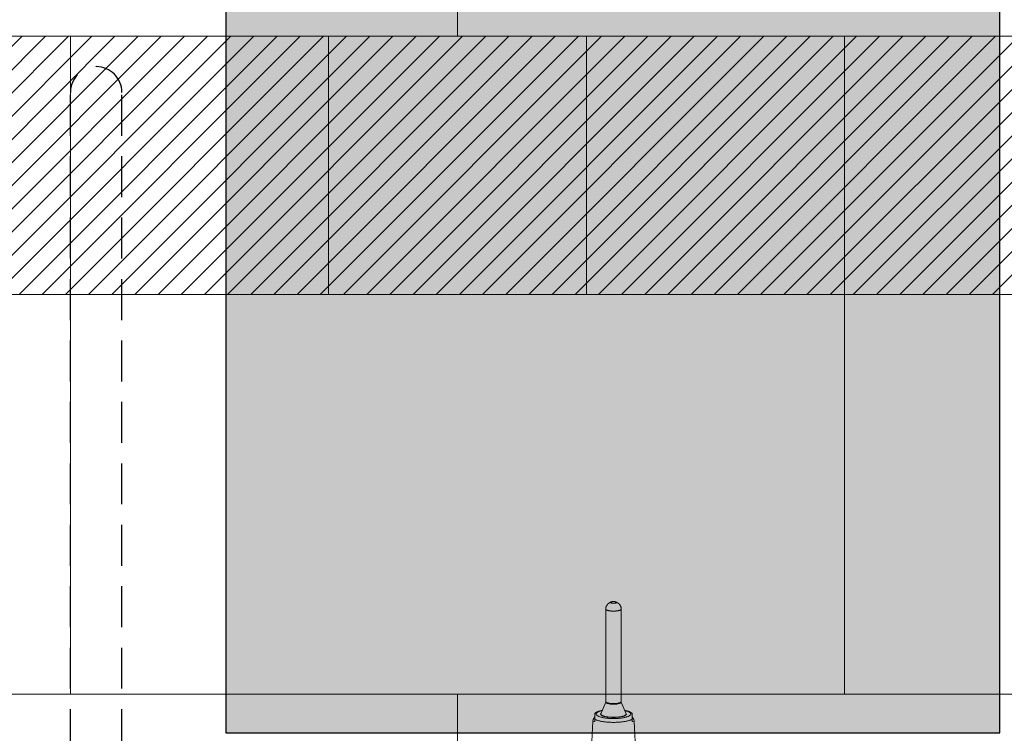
# Model space of a CAD drawing. Header units: millimetres. Extents: x 15214 to 140083, y -437840 to -79279.
# Tile 28 of 64: x 36232 to 36308, y -197916 to -197860. Entities that reach past the tile are written whole.
import ezdxf

# ---------------------------------------------------------------- set-up
doc = ezdxf.new("R2010")
doc.units = ezdxf.units.MM
doc.linetypes.add('CACHE', pattern=[9.525, 6.35, -3.175])
doc.layers.get('0').update_dxf_attribs({"lineweight": 0})
doc.layers.add('0-wypos-sanitarne', color=1, linetype='Continuous')
doc.layers.add('C-wypos-sanitarne', color=1, linetype='Continuous')
doc.layers.add('1_POSADZKA PODZIAŁY', color=151, linetype='Continuous', lineweight=0)
doc.layers.add('1_PŁYTKI KOLOR', color=7, linetype='Continuous', lineweight=0)

# ---------------------------------------------------------------- blocks, each defined once
blk = doc.blocks.new('Z$W@#9040')
at = {"linetype": 'Continuous', "lineweight": 18}
for p, q in [((546.41, 422.33), (546.41, 422.23)), ((546.41, 422.33), (546.41, 422.23)), ((546.41, 422.33), (546.41, 422.23)), ((551.21, 422.23), (551.21, 422.33)), ((551.21, 422.23), (551.21, 422.33)), ((551.21, 422.23), (551.21, 422.33)), ((542.81, 417.11), (542.81, 345.43)), ((554.81, 345.43), (554.81, 417.11)), ((542.94, 345.11), (539.11, 336.05)), ((543.03, 345.02), (543.51, 344.57)), ((554.11, 344.57), (554.59, 345.02)), ((558.5, 336.05), (554.68, 345.11)), ((539.06, 335.78), (539.06, 335.2)), ((558.56, 335.2), (558.56, 335.78)), ((532.67, 330.38), (531.41, 301.11)), ((566.21, 301.11), (564.94, 330.38))]:
    blk.add_line(p, q, dxfattribs=at)
at = {"linetype": 'Continuous', "lineweight": 18, "flags": 128}
for points in [[(548.81, 421.71), (549.08, 421.71), (549.35, 421.72), (549.61, 421.74), (549.87, 421.77), (550.1, 421.81), (550.33, 421.85), (550.53, 421.9), (550.71, 421.95), (550.86, 422.01), (550.99, 422.07), (551.09, 422.14), (551.16, 422.21), (551.2, 422.28), (551.21, 422.35), (551.18, 422.42), (551.13, 422.49), (551.04, 422.55), (550.93, 422.62), (550.79, 422.68), (550.62, 422.74), (550.43, 422.79), (550.22, 422.83), (549.99, 422.87), (549.74, 422.9), (549.48, 422.93), (549.22, 422.94), (548.94, 422.95), (548.67, 422.95), (548.4, 422.94), (548.13, 422.93), (547.87, 422.9), (547.63, 422.87), (547.4, 422.83), (547.18, 422.79), (546.99, 422.74), (546.83, 422.68), (546.68, 422.62), (546.57, 422.55), (546.49, 422.49), (546.43, 422.42), (546.41, 422.35), (546.42, 422.28), (546.46, 422.21), (546.52, 422.14), (546.62, 422.07), (546.75, 422.01), (546.91, 421.95), (547.09, 421.9), (547.29, 421.85), (547.51, 421.81), (547.75, 421.77), (548, 421.74), (548.26, 421.72), (548.53, 421.71), (548.81, 421.71)], [(551.21, 422.33), (551.19, 422.4), (551.14, 422.47), (551.07, 422.54), (550.96, 422.6), (550.83, 422.67), (550.67, 422.72), (550.48, 422.77), (550.27, 422.82), (550.05, 422.86), (549.8, 422.89), (549.55, 422.92), (549.28, 422.94), (549.01, 422.95), (548.74, 422.95), (548.47, 422.94), (548.2, 422.93), (547.94, 422.91), (547.69, 422.88), (547.45, 422.84), (547.24, 422.8), (547.04, 422.75), (546.87, 422.69), (546.72, 422.63), (546.6, 422.57), (546.5, 422.5), (546.44, 422.44), (546.41, 422.36), (546.41, 422.29), (546.44, 422.22), (546.5, 422.15), (546.6, 422.09), (546.72, 422.02), (546.87, 421.96), (547.04, 421.91), (547.24, 421.86), (547.45, 421.82), (547.69, 421.78), (547.94, 421.75), (548.2, 421.73), (548.47, 421.71), (548.74, 421.71), (549.01, 421.71), (549.28, 421.72), (549.55, 421.74), (549.8, 421.76), (550.05, 421.8), (550.27, 421.84), (550.48, 421.88), (550.67, 421.94), (550.83, 421.99), (550.96, 422.06), (551.07, 422.12), (551.14, 422.19), (551.19, 422.26), (551.21, 422.33)], [(548.81, 422.95), (548.53, 422.95), (548.26, 422.93), (548, 422.91), (547.75, 422.89), (547.51, 422.85), (547.29, 422.81), (547.09, 422.76), (546.91, 422.71), (546.75, 422.65), (546.62, 422.59), (546.52, 422.52), (546.46, 422.45), (546.42, 422.38), (546.41, 422.31), (546.43, 422.24), (546.49, 422.17), (546.57, 422.1), (546.68, 422.04), (546.83, 421.98), (546.99, 421.92), (547.18, 421.87), (547.4, 421.83), (547.63, 421.79), (547.87, 421.76), (548.13, 421.73), (548.4, 421.72), (548.67, 421.71), (548.94, 421.71), (549.22, 421.72), (549.48, 421.73), (549.74, 421.76), (549.99, 421.79), (550.22, 421.83), (550.43, 421.87), (550.62, 421.92), (550.79, 421.98), (550.93, 422.04), (551.04, 422.1), (551.13, 422.17), (551.18, 422.24), (551.21, 422.31), (551.2, 422.38), (551.16, 422.45), (551.09, 422.52), (550.99, 422.59), (550.86, 422.65), (550.71, 422.71), (550.53, 422.76), (550.33, 422.81), (550.1, 422.85), (549.87, 422.89), (549.61, 422.91), (549.35, 422.93), (549.08, 422.95), (548.81, 422.95)], [(546.41, 422.23), (546.42, 422.17), (546.46, 422.1), (546.52, 422.03), (546.62, 421.97), (546.75, 421.9), (546.91, 421.85), (547.09, 421.79), (547.29, 421.74), (547.51, 421.7), (547.75, 421.67), (548, 421.64), (548.26, 421.62), (548.53, 421.61), (548.81, 421.6)], [(546.41, 422.23), (546.41, 422.19), (546.44, 422.12), (546.5, 422.05), (546.6, 421.98), (546.72, 421.92), (546.87, 421.86), (547.04, 421.81), (547.24, 421.76), (547.45, 421.71), (547.69, 421.68), (547.94, 421.65), (548.2, 421.62), (548.47, 421.61), (548.74, 421.6), (549.01, 421.61), (549.28, 421.62), (549.55, 421.63), (549.8, 421.66), (550.05, 421.69), (550.27, 421.73), (550.48, 421.78), (550.67, 421.83), (550.83, 421.89), (550.96, 421.95), (551.07, 422.02), (551.14, 422.08), (551.19, 422.15), (551.21, 422.23), (551.21, 422.23)], [(546.41, 422.23), (546.41, 422.21), (546.43, 422.14), (546.49, 422.07), (546.57, 422), (546.68, 421.94), (546.83, 421.87), (546.99, 421.82), (547.18, 421.77), (547.4, 421.72), (547.63, 421.68), (547.87, 421.65), (548.13, 421.63), (548.4, 421.61), (548.67, 421.61), (548.94, 421.61), (549.22, 421.61), (549.48, 421.63), (549.74, 421.65), (549.99, 421.68), (550.22, 421.72), (550.43, 421.77), (550.62, 421.82), (550.79, 421.87), (550.93, 421.94), (551.04, 422), (551.13, 422.07), (551.18, 422.14), (551.21, 422.21), (551.21, 422.23)], [(548.81, 421.6), (549.08, 421.61), (549.35, 421.62), (549.61, 421.64), (549.87, 421.67), (550.1, 421.7), (550.33, 421.74), (550.53, 421.79), (550.71, 421.85), (550.86, 421.9), (550.99, 421.97), (551.09, 422.03), (551.16, 422.1), (551.2, 422.17), (551.21, 422.23)], [(554.81, 417.11), (554.79, 417), (554.75, 416.89), (554.67, 416.78), (554.56, 416.68), (554.43, 416.57), (554.27, 416.47), (554.07, 416.37), (553.85, 416.27), (553.61, 416.18), (553.34, 416.1), (553.05, 416.02), (552.74, 415.94), (552.4, 415.87), (552.05, 415.81), (551.68, 415.75), (551.3, 415.7), (550.9, 415.66), (550.5, 415.62), (550.08, 415.6), (549.66, 415.58), (549.24, 415.57), (548.81, 415.56), (548.38, 415.57), (547.95, 415.58), (547.53, 415.6), (547.12, 415.62), (546.71, 415.66), (546.31, 415.7), (545.93, 415.75), (545.56, 415.81), (545.21, 415.87), (544.88, 415.94), (544.56, 416.02), (544.27, 416.1), (544, 416.18), (543.76, 416.27), (543.54, 416.37), (543.35, 416.47), (543.19, 416.57), (543.05, 416.68), (542.94, 416.78), (542.87, 416.89), (542.82, 417), (542.81, 417.11), (542.81, 417.11)], [(554.81, 345.43), (554.79, 345.32), (554.75, 345.21), (554.67, 345.1), (554.56, 345), (554.43, 344.89), (554.27, 344.79), (554.07, 344.69), (553.85, 344.59), (553.61, 344.5), (553.34, 344.42), (553.05, 344.34), (552.74, 344.26), (552.4, 344.19), (552.05, 344.13), (551.68, 344.07), (551.3, 344.02), (550.9, 343.98), (550.5, 343.94), (550.08, 343.92), (549.66, 343.9), (549.24, 343.89), (548.81, 343.88), (548.38, 343.89), (547.95, 343.9), (547.53, 343.92), (547.12, 343.94), (546.71, 343.98), (546.31, 344.02), (545.93, 344.07), (545.56, 344.13), (545.21, 344.19), (544.88, 344.26), (544.56, 344.34), (544.27, 344.42), (544, 344.5), (543.76, 344.59), (543.54, 344.69), (543.35, 344.79), (543.19, 344.89), (543.05, 345), (542.94, 345.1), (542.87, 345.21), (542.82, 345.32), (542.81, 345.43)], [(554.68, 345.11), (554.7, 345.03), (554.71, 344.92), (554.68, 344.81), (554.63, 344.7), (554.55, 344.6), (554.43, 344.49), (554.29, 344.39), (554.12, 344.29), (553.92, 344.19), (553.69, 344.09), (553.44, 344.01), (553.16, 343.92), (552.86, 343.84), (552.55, 343.77), (552.21, 343.7), (551.85, 343.64), (551.48, 343.59), (551.09, 343.54), (550.69, 343.5), (550.28, 343.47), (549.87, 343.45), (549.45, 343.43), (549.02, 343.43), (548.59, 343.43), (548.17, 343.43), (547.75, 343.45), (547.33, 343.47), (546.92, 343.5), (546.52, 343.54), (546.14, 343.59), (545.77, 343.64), (545.41, 343.7), (545.07, 343.77), (544.75, 343.84), (544.45, 343.92), (544.18, 344.01), (543.92, 344.09), (543.7, 344.19), (543.5, 344.29), (543.33, 344.39), (543.18, 344.49), (543.07, 344.6), (542.99, 344.7), (542.93, 344.81), (542.91, 344.92), (542.92, 345.03), (542.94, 345.11)], [(554.11, 344.57), (554.06, 344.53), (553.93, 344.43), (553.76, 344.33), (553.57, 344.24), (553.35, 344.15), (553.11, 344.06), (552.84, 343.98), (552.55, 343.91), (552.24, 343.84), (551.91, 343.78), (551.56, 343.72), (551.19, 343.67), (550.82, 343.63), (550.43, 343.59), (550.03, 343.56), (549.63, 343.54), (549.22, 343.53), (548.81, 343.53), (548.4, 343.53), (547.99, 343.54), (547.58, 343.56), (547.19, 343.59), (546.8, 343.63), (546.42, 343.67), (546.06, 343.72), (545.71, 343.78), (545.38, 343.84), (545.07, 343.91), (544.78, 343.98), (544.51, 344.06), (544.26, 344.15), (544.04, 344.24), (543.85, 344.33), (543.69, 344.43), (543.55, 344.53), (543.51, 344.57)], [(540.13, 338.45), (539.97, 338.42), (539.49, 338.3), (539.04, 338.19), (538.6, 338.06), (538.19, 337.94), (537.81, 337.8), (537.45, 337.66), (537.11, 337.52), (536.81, 337.38), (536.53, 337.23), (536.27, 337.07), (536.05, 336.92), (535.85, 336.76), (535.69, 336.6), (535.55, 336.44), (535.44, 336.27), (535.37, 336.11), (535.32, 335.94), (535.31, 335.78), (535.32, 335.61), (535.37, 335.44), (535.44, 335.28), (535.55, 335.11), (535.69, 334.95), (535.85, 334.79), (536.05, 334.63), (536.27, 334.48), (536.53, 334.32), (536.81, 334.17), (537.11, 334.03), (537.45, 333.89), (537.81, 333.75), (538.19, 333.61), (538.6, 333.49), (539.04, 333.36), (539.49, 333.25), (539.97, 333.13), (540.46, 333.03), (540.98, 332.93), (541.51, 332.84), (542.06, 332.75), (542.62, 332.67), (543.2, 332.6), (543.79, 332.53), (544.39, 332.47), (545, 332.42), (545.62, 332.38), (546.25, 332.34), (546.89, 332.32), (547.52, 332.3), (548.16, 332.28), (548.81, 332.28), (549.45, 332.28), (550.09, 332.3), (550.73, 332.32), (551.36, 332.34), (551.99, 332.38), (552.61, 332.42), (553.22, 332.47), (553.83, 332.53), (554.42, 332.6), (554.99, 332.67), (555.56, 332.75), (556.11, 332.84), (556.64, 332.93), (557.15, 333.03), (557.65, 333.13), (558.12, 333.25), (558.58, 333.36), (559.01, 333.49), (559.42, 333.61), (559.81, 333.75), (560.17, 333.89), (560.5, 334.03), (560.81, 334.17), (561.09, 334.32), (561.34, 334.48), (561.57, 334.63), (561.76, 334.79), (561.93, 334.95), (562.07, 335.11), (562.17, 335.28), (562.25, 335.44), (562.29, 335.61), (562.31, 335.78), (562.31, 335.78)], [(539.36, 336.62), (539.35, 336.62), (539.18, 336.48), (539.05, 336.34), (538.94, 336.2), (538.87, 336.06), (538.82, 335.92), (538.81, 335.78), (538.82, 335.63), (538.87, 335.49), (538.94, 335.35), (539.05, 335.21), (539.18, 335.07), (539.35, 334.93), (539.54, 334.8), (539.76, 334.67), (540.01, 334.54), (540.29, 334.42), (540.59, 334.3), (540.92, 334.19), (541.27, 334.08), (541.64, 333.97), (542.03, 333.87), (542.45, 333.78), (542.88, 333.69), (543.34, 333.61), (543.81, 333.53), (544.29, 333.47), (544.79, 333.4), (545.3, 333.35), (545.82, 333.3), (546.35, 333.27), (546.89, 333.23), (547.43, 333.21), (547.98, 333.2), (548.53, 333.19), (549.08, 333.19), (549.63, 333.2), (550.18, 333.21), (550.72, 333.23), (551.26, 333.27), (551.79, 333.3), (552.31, 333.35), (552.82, 333.4), (553.32, 333.47), (553.81, 333.53), (554.28, 333.61), (554.73, 333.69), (555.16, 333.78), (555.58, 333.87), (555.98, 333.97), (556.35, 334.08), (556.7, 334.19), (557.03, 334.3), (557.33, 334.42), (557.6, 334.54), (557.85, 334.67), (558.07, 334.8), (558.27, 334.93), (558.43, 335.07), (558.57, 335.21), (558.67, 335.35), (558.75, 335.49), (558.79, 335.63), (558.81, 335.78), (558.81, 335.78)], [(558.5, 336.05), (558.54, 335.92), (558.56, 335.78), (558.54, 335.63), (558.5, 335.49), (558.42, 335.35), (558.31, 335.21), (558.18, 335.08), (558.01, 334.94), (557.82, 334.81), (557.59, 334.68), (557.34, 334.55), (557.06, 334.43), (556.76, 334.31), (556.43, 334.2), (556.08, 334.09), (555.7, 333.99), (555.3, 333.89), (554.89, 333.8), (554.45, 333.72), (553.99, 333.64), (553.52, 333.57), (553.04, 333.5), (552.54, 333.44), (552.03, 333.39), (551.51, 333.35), (550.98, 333.31), (550.44, 333.29), (549.9, 333.27), (549.35, 333.26), (548.81, 333.25), (548.26, 333.26), (547.72, 333.27), (547.17, 333.29), (546.64, 333.31), (546.11, 333.35), (545.59, 333.39), (545.08, 333.44), (544.58, 333.5), (544.09, 333.57), (543.62, 333.64), (543.17, 333.72), (542.73, 333.8), (542.31, 333.89), (541.91, 333.99), (541.54, 334.09), (541.18, 334.2), (540.86, 334.31), (540.55, 334.43), (540.27, 334.55), (540.02, 334.68), (539.8, 334.81), (539.6, 334.94), (539.44, 335.08), (539.3, 335.21), (539.2, 335.35), (539.12, 335.49), (539.07, 335.63), (539.06, 335.78), (539.07, 335.92), (539.11, 336.05)], [(562.31, 335.78), (562.29, 335.94), (562.25, 336.11), (562.17, 336.27), (562.07, 336.44), (561.93, 336.6), (561.76, 336.76), (561.57, 336.92), (561.34, 337.07), (561.09, 337.23), (560.81, 337.38), (560.5, 337.52), (560.17, 337.66), (559.81, 337.8), (559.42, 337.94), (559.01, 338.06), (558.58, 338.19), (558.12, 338.3), (557.65, 338.42), (557.49, 338.45)], [(534.31, 331.71), (534.62, 331.55), (534.95, 331.39), (535.31, 331.24), (535.7, 331.09), (536.11, 330.94), (536.55, 330.8), (537.01, 330.66), (537.49, 330.53), (538, 330.41), (538.52, 330.29), (539.07, 330.18), (539.63, 330.07), (540.21, 329.97), (540.81, 329.87), (541.42, 329.79), (542.05, 329.71), (542.69, 329.64), (543.34, 329.57), (544, 329.51), (544.67, 329.46), (545.34, 329.42), (546.03, 329.38), (546.72, 329.36), (547.41, 329.34), (548.11, 329.32), (548.81, 329.32), (549.51, 329.32), (550.2, 329.34), (550.9, 329.36), (551.59, 329.38), (552.27, 329.42), (552.95, 329.46), (553.62, 329.51), (554.28, 329.57), (554.93, 329.64), (555.57, 329.71), (556.19, 329.79), (556.81, 329.87), (557.4, 329.97), (557.98, 330.07), (558.55, 330.18), (559.09, 330.29), (559.62, 330.41), (560.12, 330.53), (560.6, 330.66), (561.06, 330.8), (561.5, 330.94), (561.91, 331.09), (562.3, 331.24), (562.66, 331.39), (563, 331.55), (563.31, 331.71)]]:
    blk.add_lwpolyline(points, dxfattribs=at)
at = {"linetype": 'Continuous', "lineweight": 18}
blk.add_arc((557.59, 335.58), 1.23, 8.88574, 57.08795, dxfattribs=at)
for centre, major_axis, start_param, end_param in [((548.16, 345.29), (15.36, 15.36), 2.547165, 3.474455), ((549.45, 345.29), (15.36, -15.36), 5.950323, 6.877613)]:
    blk.add_ellipse(centre, major_axis=major_axis, ratio=0.131542, start_param=start_param, end_param=end_param, dxfattribs=at)
for points, knots in [([(546.41, 422.31), (546.37, 422.3), (546.23, 422.25), (545.98, 422.13), (545.65, 421.96), (545.34, 421.78), (545.04, 421.57), (544.76, 421.34), (544.49, 421.09), (544.23, 420.83), (544, 420.55), (543.78, 420.25), (543.58, 419.94), (543.4, 419.62), (543.25, 419.29), (543.11, 418.93), (542.99, 418.56), (542.9, 418.16), (542.84, 417.77), (542.81, 417.42), (542.81, 417.2), (542.81, 417.11)], [0, 0, 0, 0, 0.015805, 0.069936, 0.124007, 0.178115, 0.232296, 0.28656, 0.340904, 0.395322, 0.449804, 0.504345, 0.558934, 0.613564, 0.668233, 0.722933, 0.78346, 0.843479, 0.902861, 0.961643, 1, 1, 1, 1]), ([(554.8, 417.11), (554.8, 417.19), (554.81, 417.39), (554.78, 417.72), (554.72, 418.1), (554.64, 418.47), (554.54, 418.84), (554.41, 419.19), (554.26, 419.53), (554.09, 419.85), (553.9, 420.16), (553.69, 420.46), (553.46, 420.74), (553.22, 421), (552.97, 421.24), (552.7, 421.47), (552.43, 421.67), (552.14, 421.86), (551.85, 422.03), (551.54, 422.18), (551.33, 422.27), (551.21, 422.31), (551.2, 422.32)], [0, 0, 0, 0, 0.033, 0.090475, 0.147437, 0.2039, 0.259871, 0.315362, 0.370375, 0.424913, 0.478977, 0.532562, 0.58567, 0.638294, 0.690437, 0.7421, 0.793294, 0.844043, 0.89439, 0.944418, 0.994269, 1, 1, 1, 1]), ([(540.19, 338.6), (540.03, 338.57), (539.69, 338.5), (539.18, 338.39), (538.68, 338.27), (538.18, 338.13), (537.7, 337.99), (537.24, 337.84), (536.78, 337.68), (536.34, 337.5), (535.91, 337.31), (535.5, 337.1), (535.11, 336.89), (534.76, 336.66), (534.5, 336.47), (534.35, 336.35), (534.31, 336.31)], [0, 0, 0, 0, 0.065127, 0.137011, 0.209458, 0.282574, 0.356491, 0.431366, 0.507381, 0.584733, 0.663593, 0.743994, 0.825589, 0.898498, 0.96711, 1, 1, 1, 1]), ([(534.31, 336.31), (534.31, 336.31), (534.31, 336.3), (534.31, 336.24), (534.31, 336.14), (534.31, 335.98), (534.31, 335.75), (534.31, 335.42), (534.31, 335.05), (534.31, 334.69), (534.31, 334.35), (534.31, 334.07), (534.31, 333.74), (534.31, 333.4), (534.31, 333.06), (534.31, 332.77), (534.31, 332.49), (534.31, 332.27), (534.31, 332.05), (534.31, 331.87), (534.31, 331.75), (534.31, 331.71)], [0, 0, 0, 0, 0.045267, 0.101839, 0.15912, 0.21641, 0.32003, 0.423662, 0.528141, 0.632576, 0.684422, 0.736253, 0.78924, 0.842157, 0.876845, 0.912122, 0.933411, 0.955118, 0.971784, 0.988881, 1, 1, 1, 1]), ([(563.31, 336.31), (563.23, 336.38), (563.05, 336.53), (562.74, 336.74), (562.39, 336.95), (562.01, 337.16), (561.59, 337.36), (561.15, 337.55), (560.7, 337.73), (560.23, 337.89), (559.75, 338.04), (559.25, 338.18), (558.75, 338.31), (558.23, 338.44), (557.79, 338.53), (557.51, 338.58), (557.42, 338.6)], [0, 0, 0, 0, 0.056882, 0.125781, 0.199449, 0.277034, 0.356827, 0.436761, 0.515625, 0.593126, 0.6693, 0.744304, 0.818312, 0.891487, 0.963967, 1, 1, 1, 1]), ([(563.31, 331.71), (563.31, 331.81), (563.31, 331.99), (563.31, 332.25), (563.31, 332.51), (563.31, 332.79), (563.31, 333.06), (563.31, 333.31), (563.31, 333.61), (563.31, 333.93), (563.31, 334.25), (563.31, 334.54), (563.31, 334.8), (563.31, 335.09), (563.31, 335.41), (563.31, 335.73), (563.31, 336.01), (563.31, 336.19), (563.31, 336.28), (563.31, 336.32), (563.31, 336.31), (563.31, 336.31)], [0, 0, 0, 0, 0.025547, 0.044787, 0.064576, 0.094314, 0.124832, 0.153244, 0.181671, 0.239782, 0.296333, 0.352911, 0.4102, 0.467496, 0.571129, 0.674773, 0.779264, 0.883712, 0.935564, 0.987402, 1, 1, 1, 1]), ([(534.31, 331.71), (534.31, 331.4), (534.31, 330.87), (534.31, 330.34), (534.31, 330.12)], [0, 0, 0, 0, 0.591354, 1, 1, 1, 1]), ([(563.31, 330.12), (563.31, 330.41), (563.31, 330.94), (563.31, 331.47), (563.31, 331.71)], [0, 0, 0, 0, 0.53987, 1, 1, 1, 1])]:
    blk.add_open_spline(points, degree=3, knots=knots, dxfattribs=at)
blk = doc.blocks.new('pochwyt uchylny front')
at = {"linetype": 'CACHE', "ltscale": 0.5}
for points in [[(64450.496, -195396.377), (64450.496, -195335.877)], [(64454.496, -195396.377), (64454.496, -195335.877)]]:
    blk.add_lwpolyline(points, dxfattribs=at)
for points in [[(64447.586, -195388.468), (64447.586, -195412.968), (64457.586, -195412.968), (64457.586, -195388.468), (64447.586, -195388.468)], [(64450.496, -195393.778), (64450.496, -195408.778)], [(64454.496, -195393.778), (64454.496, -195408.778)]]:
    blk.add_lwpolyline(points)
for centre in [(64449.086, -195390.718), (64456.086, -195390.718), (64449.086, -195410.718), (64456.086, -195410.718)]:
    blk.add_circle(centre, 0.402)
blk.add_arc((64452.496, -195335.877), 2, 0, 180, dxfattribs=at)
for centre, start, end in [((64452.496, -195393.778), 0, 180), ((64452.496, -195408.778), 180, 0)]:
    blk.add_arc(centre, 2, start, end)

msp = doc.modelspace()

# ---------------------------------------------------------------- hatches: boundary and pattern name
at = {"layer": '0-wypos-sanitarne'}
h = msp.add_hatch(color=256, dxfattribs=at)
h.dxf.hatch_style = 1
h.set_gradient(color1=(217, 217, 217), color2=(23, 23, 23), name='HEMISPHERICAL')
h.paths.add_polyline_path([(36247.9626, -197915.56608), (36307.9626, -197915.56608), (36307.91746, -197815.56608), (36247.91746, -197815.56608)])
at = {"layer": '1_PŁYTKI KOLOR', "true_color": 0x83c991}
h = msp.add_hatch(dxfattribs=at)
h.set_pattern_fill('ANSI31', color=113, scale=0.4)
h.paths.add_polyline_path([(36135.89886, -197861.56612), (36115.89886, -197861.56612), (36115.89886, -197881.56612), (36135.89886, -197881.56612)])
h.paths.add_polyline_path([(36149.35842, -197863.20451, -0.0244751), (36155.89886, -197864.37764), (36155.89886, -197861.56612), (36135.89886, -197861.56612), (36135.89886, -197881.56612), (36138.63848, -197881.56612), (36138.63848, -197872.64312, -0.4530006)])
h.paths.add_polyline_path([(36142.63848, -197872.64312), (36142.63848, -197881.56612), (36153.63848, -197881.56612), (36153.63848, -197872.64312, 1)], flags=17)
h.paths.add_polyline_path([(36175.89886, -197872.50623, 0.07997929), (36155.89886, -197864.37764), (36155.89886, -197867.16348, -0.15492461), (36157.63848, -197872.64312), (36157.63848, -197881.56612), (36175.89886, -197881.56612)])
h.paths.add_polyline_path([(36175.89886, -197861.56612), (36155.89886, -197861.56612), (36155.89886, -197864.37764, -0.07997929), (36175.89886, -197872.50623)])
h.paths.add_polyline_path([(36195.89886, -197861.56612), (36175.89886, -197861.56612), (36175.89886, -197872.50623, -0.05489027), (36187.68573, -197881.56612), (36195.89886, -197881.56612)])
h.paths.add_polyline_path([(36175.89886, -197872.50623), (36175.89886, -197881.56612), (36187.68573, -197881.56612, 0.05489027)], flags=17)
h.paths.add_polyline_path([(36333.89886, -197861.56612), (36195.89886, -197861.56612), (36195.89886, -197881.56612), (36333.89886, -197881.56612)])

# ---------------------------------------------------------------- linework, layer by layer
at = {"layer": '0-wypos-sanitarne'}
msp.add_lwpolyline([(36247.94003, -197915.56608), (36307.94003, -197915.56608), (36307.94003, -197815.56608), (36247.94003, -197815.56608)], close=True, dxfattribs=at)
at = {"layer": '1_POSADZKA PODZIAŁY', "linetype": 'Continuous'}
for points in [[(36265.89886, -197861.56612), (36265.89886, -197830.56612)], [(36115.89886, -197861.56612), (36333.89886, -197861.56612)], [(36235.89886, -197881.56612), (36235.89886, -197861.56612)], [(36255.89886, -197881.56612), (36255.89886, -197861.56612)], [(36275.89886, -197881.56612), (36275.89886, -197861.56612)], [(36295.89886, -197881.56612), (36295.89886, -197861.56612)], [(36115.89886, -197881.56612), (36333.89886, -197881.56612)], [(36235.89886, -197912.56612), (36235.89886, -197881.56612)], [(36295.89886, -197912.56612), (36295.89886, -197881.56612)], [(36138.89886, -197912.56612), (36333.89886, -197912.56612)], [(36265.89886, -197943.56612), (36265.89886, -197912.56612)]]:
    msp.add_lwpolyline(points, dxfattribs=at)

# ---------------------------------------------------------------- block references
at = {"layer": 'C-wypos-sanitarne'}
msp.add_blockref('pochwyt uchylny front', (-28214.60462, -2530.04122), dxfattribs=at)
at = {"layer": 'C-wypos-sanitarne', "xscale": 0.1, "yscale": 0.1, "zscale": 0.1}
msp.add_blockref('Z$W@#9040', (36223.10443, -197947.67596), dxfattribs=at)

doc.saveas('drawing.dxf')
